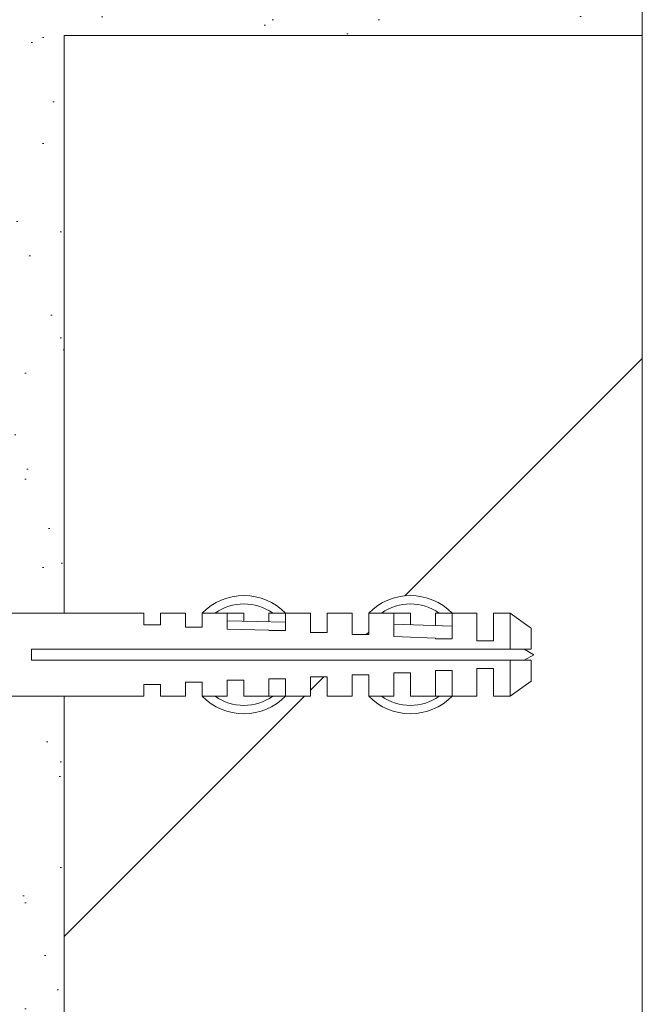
# Paper-space layout 'AD-02 DETAL MONTAŻU DRZWI' of a CAD drawing. Header units: millimetres. Extents: x 0 to 594, y 0 to 550.
# Tile 54 of 99: x 274 to 289, y 209 to 233. Entities that reach past the tile are written whole.
import ezdxf
from ezdxf.xclip import XClip

# ---------------------------------------------------------------- set-up
doc = ezdxf.new("R2010")
doc.units = ezdxf.units.MM
doc.header["$MEASUREMENT"] = 0
doc.header["$XCLIPFRAME"] = 0
doc.linetypes.add('przerywama detal', pattern=[120, 80, -40])
doc.layers.add('A_stolarka', color=7, linetype='Continuous')
doc.layers.add('A_stolarka_Nr_pióra__10', color=7, linetype='Continuous', lineweight=13, true_color=0x4b4b4b)
doc.layers.add('A_stolarka_Nr_pióra__2', color=8, linetype='Continuous', lineweight=13)
pattern_1 = [(45, (-46914.5838, -27091.2), (-1.272792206, 1.272792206), [0, -1.2, 0, -1.8]), (110, (-46910.5838, -27091.2), (1.69144672, 0.61563626), [0, -0.88, 0, -1.52])]

# ---------------------------------------------------------------- blocks, each defined once
blk = doc.blocks.new('Rysunek_2_2', base_point=(-46914.584, -27095.2))
at = {"layer": 'A_stolarka', "linetype": 'Continuous', "lineweight": 0, "true_color": 0x4b4b4b}
h = blk.add_hatch(dxfattribs=at)
h.set_pattern_fill('TYNK1_2_0002', color=251, style=0, pattern_type=2)
h.set_pattern_definition(pattern_1)
h.paths.add_polyline_path([(275.544, 232.735), (289.43, 232.735), (289.43, 235.735), (272.542, 235.735), (272.542, 218.856), (272.959, 218.856), (272.959, 219.056), (273.159, 219.056), (273.159, 218.856), (275.544, 218.856)])
h = blk.add_hatch(dxfattribs=at)
h.set_pattern_fill('BLOCZKI_CERAMICZNE_0002', color=251, style=0, pattern_type=2)
h.set_pattern_definition([(45, (-46914.584, -27095.2), (-14.1421356, 14.1421356), [])])
h.paths.add_polyline_path([(289.43, 232.735), (275.544, 232.735), (275.544, 218.856), (277.459, 218.856), (277.459, 218.569), (277.859, 218.569), (277.859, 218.856), (278.459, 218.856), (278.459, 218.519), (278.859, 218.519), (278.859, 218.856, -0.420202), (280.859, 218.856), (281.459, 218.856), (281.459, 218.389), (281.859, 218.389), (281.859, 218.856), (282.459, 218.856), (282.459, 218.339), (282.859, 218.339), (282.859, 218.856, -0.420202), (284.859, 218.856), (285.459, 218.856), (285.459, 218.189), (285.859, 218.189), (285.859, 218.856), (286.259, 218.856), (286.713, 218.523), (286.759, 218.489), (286.759, 217.989), (286.595, 217.989), (286.825, 217.856), (286.595, 217.723), (286.759, 217.723), (286.759, 217.223), (286.259, 216.856), (285.859, 216.856), (285.859, 217.523), (285.459, 217.523), (285.459, 216.856), (284.859, 216.856, -0.420204), (282.859, 216.856), (282.859, 217.373), (282.459, 217.373), (282.459, 216.856), (281.859, 216.856), (281.859, 217.323), (281.459, 217.323), (281.459, 216.856), (280.859, 216.856, -0.420204), (278.859, 216.856), (278.859, 217.193), (278.459, 217.193), (278.459, 216.856), (277.859, 216.856), (277.859, 217.143), (277.459, 217.143), (277.459, 216.856), (275.544, 216.856), (275.544, 202.728), (289.43, 202.728)])
h = blk.add_hatch(dxfattribs=at)
h.set_pattern_fill('TYNK1_2_0002', color=251, style=0, pattern_type=2)
h.set_pattern_definition(pattern_1)
h.paths.add_polyline_path([(289.43, 199.728), (289.43, 202.728), (275.544, 202.728), (275.544, 216.856), (273.159, 216.856), (273.159, 216.656), (272.959, 216.656), (272.959, 216.856), (272.542, 216.856), (272.542, 199.728)])
at = {"layer": 'A_stolarka_Nr_pióra__10', "color": 251, "linetype": 'przerywama detal', "lineweight": 13, "ltscale": 0.2, "true_color": 0x4b4b4b}
blk.add_line((289.43, 247.152), (289.43, 187.152), dxfattribs=at)
at = {"layer": 'A_stolarka_Nr_pióra__10', "color": 251, "linetype": 'Continuous', "lineweight": 13, "ltscale": 0.2, "true_color": 0x4b4b4b, "flags": 128}
for points in [[(275.544, 232.735), (275.544, 218.856), (273.159, 218.856), (273.159, 219.056), (272.959, 219.056), (272.959, 218.856), (272.542, 218.856), (272.542, 235.735), (289.43, 235.735), (289.43, 232.735)], [(289.43, 199.728), (289.43, 202.728), (275.544, 202.728), (275.544, 216.856), (273.159, 216.856), (273.159, 216.656), (272.959, 216.656), (272.959, 216.856), (272.542, 216.856), (272.542, 199.728)]]:
    blk.add_lwpolyline(points, close=True, dxfattribs=at)
blk.add_lwpolyline([(275.544, 202.728), (275.544, 216.856), (277.459, 216.856), (277.459, 217.143), (277.859, 217.143), (277.859, 216.856), (278.459, 216.856), (278.459, 217.193), (278.859, 217.193), (278.859, 216.856, 0.420204), (280.859, 216.856), (281.459, 216.856), (281.459, 217.323), (281.859, 217.323), (281.859, 216.856), (282.459, 216.856), (282.459, 217.373), (282.859, 217.373), (282.859, 216.856, 0.420204), (284.859, 216.856), (285.459, 216.856), (285.459, 217.523), (285.859, 217.523), (285.859, 216.856), (286.259, 216.856), (286.759, 217.223), (286.759, 217.723), (286.595, 217.723), (286.825, 217.856), (286.595, 217.989), (286.759, 217.989), (286.759, 218.489), (286.713, 218.523), (286.259, 218.856), (285.859, 218.856), (285.859, 218.189), (285.459, 218.189), (285.459, 218.856), (284.859, 218.856, 0.420202), (282.859, 218.856), (282.859, 218.339), (282.459, 218.339), (282.459, 218.856), (281.859, 218.856), (281.859, 218.389), (281.459, 218.389), (281.459, 218.856), (280.859, 218.856, 0.420202), (278.859, 218.856), (278.859, 218.519), (278.459, 218.519), (278.459, 218.856), (277.859, 218.856), (277.859, 218.569), (277.459, 218.569), (277.459, 218.856), (275.544, 218.856), (275.544, 232.735), (289.43, 232.735), (289.43, 202.728)], format="xyb", dxfattribs=at)
at = {"layer": 'A_stolarka_Nr_pióra__2', "color": 8, "linetype": 'Continuous', "lineweight": 13, "ltscale": 0.2}
for p, q in [((277.459, 218.856), (273.159, 218.856)), ((277.459, 218.856), (277.459, 218.569)), ((278.459, 218.856), (277.859, 218.856)), ((277.859, 218.856), (277.859, 218.569)), ((278.459, 218.856), (278.459, 218.519)), ((279.859, 218.856), (278.859, 218.856)), ((278.859, 218.856), (278.859, 218.519)), ((279.459, 218.856), (279.459, 218.469)), ((279.859, 218.856), (279.859, 218.661)), ((281.459, 218.856), (280.459, 218.856)), ((280.459, 218.856), (280.459, 218.648)), ((280.859, 218.856), (280.859, 218.439)), ((281.459, 218.856), (281.459, 218.389)), ((282.459, 218.856), (281.859, 218.856)), ((281.859, 218.856), (281.859, 218.389)), ((282.459, 218.856), (282.459, 218.339)), ((283.859, 218.856), (282.859, 218.856)), ((282.859, 218.856), (282.859, 218.339)), ((283.459, 218.856), (283.459, 218.289)), ((283.859, 218.856), (283.859, 218.575)), ((285.459, 218.856), (284.459, 218.856)), ((284.459, 218.856), (284.459, 218.554)), ((284.859, 218.856), (284.859, 218.239)), ((285.459, 218.856), (285.459, 218.189)), ((285.859, 218.856), (285.859, 218.189)), ((286.259, 218.856), (285.859, 218.856)), ((286.259, 218.856), (286.259, 217.989)), ((286.713, 218.523), (286.259, 218.856)), ((279.463, 218.669), (280.859, 218.639)), ((283.47, 218.589), (284.859, 218.539)), ((277.459, 218.569), (277.859, 218.569)), ((278.459, 218.519), (278.859, 218.519)), ((279.459, 218.469), (280.459, 218.448)), ((280.459, 218.439), (280.859, 218.439)), ((281.459, 218.389), (281.859, 218.389)), ((286.759, 218.489), (286.713, 218.523)), ((286.759, 217.989), (286.759, 218.489)), ((282.459, 218.339), (282.859, 218.339)), ((283.459, 218.289), (284.459, 218.253)), ((284.459, 218.253), (284.459, 218.239)), ((284.459, 218.239), (284.859, 218.239)), ((285.459, 218.189), (285.859, 218.189)), ((274.759, 217.989), (286.759, 217.989)), ((274.759, 217.989), (274.759, 217.723)), ((286.825, 217.856), (286.595, 217.989)), ((274.759, 217.723), (286.759, 217.723)), ((286.259, 216.856), (286.259, 217.723)), ((286.825, 217.856), (286.595, 217.723)), ((286.759, 217.723), (286.759, 217.223)), ((283.459, 217.423), (283.459, 216.856)), ((283.859, 217.423), (283.459, 217.423)), ((283.859, 217.423), (283.859, 216.856)), ((284.459, 217.473), (284.459, 216.856)), ((284.859, 217.473), (284.459, 217.473)), ((284.859, 217.473), (284.859, 216.856)), ((285.459, 217.523), (285.459, 216.856)), ((285.859, 217.523), (285.459, 217.523)), ((285.859, 217.523), (285.859, 216.856)), ((278.459, 217.193), (278.459, 216.856)), ((278.859, 217.193), (278.459, 217.193)), ((278.859, 217.193), (278.859, 216.856)), ((279.459, 217.243), (279.459, 216.856)), ((279.859, 217.243), (279.459, 217.243)), ((279.859, 217.243), (279.859, 216.856)), ((280.459, 217.273), (280.459, 216.856)), ((280.859, 217.273), (280.459, 217.273)), ((280.859, 217.273), (280.859, 216.856)), ((281.459, 217.323), (281.459, 216.856)), ((281.859, 217.323), (281.459, 217.323)), ((281.859, 217.323), (281.859, 216.856)), ((282.459, 217.373), (282.459, 216.856)), ((282.859, 217.373), (282.459, 217.373)), ((282.859, 217.373), (282.859, 216.856)), ((286.759, 217.223), (286.259, 216.856)), ((277.459, 217.143), (277.459, 216.856)), ((277.859, 217.143), (277.459, 217.143)), ((277.859, 217.143), (277.859, 216.856)), ((277.459, 216.856), (273.159, 216.856)), ((278.459, 216.856), (277.859, 216.856)), ((279.459, 216.856), (278.859, 216.856)), ((281.459, 216.856), (279.859, 216.856)), ((282.459, 216.856), (281.859, 216.856)), ((283.459, 216.856), (282.859, 216.856)), ((285.459, 216.856), (283.859, 216.856)), ((286.259, 216.856), (285.859, 216.856))]:
    blk.add_line(p, q, dxfattribs=at)
for centre, radius, start, end in [((279.859, 217.876), 1.4, 44.4153, 135.5847), ((279.859, 217.876), 1.2, 54.7356, 125.2644), ((283.859, 217.876), 1.4, 44.4153, 135.5847), ((283.859, 217.876), 1.2, 54.7356, 125.2644), ((279.859, 217.836), 1.4, 224.4153, 315.5847), ((279.859, 217.836), 1.2, 234.7356, 305.2644), ((283.859, 217.836), 1.4, 224.4153, 315.5847), ((283.859, 217.836), 1.2, 234.7356, 305.2644)]:
    blk.add_arc(centre, radius, start, end, dxfattribs=at)

psp = doc.layouts.new('AD-02 DETAL MONTAŻU DRZWI')

# ---------------------------------------------------------------- block references
at = {"color": 37, "linetype": 'Continuous', "lineweight": 5, "true_color": 0x656532}
ref = psp.add_blockref('Rysunek_2_2', (-46914.584, -27095.2), dxfattribs=at)
XClip(ref).set_block_clipping_path([(33.2101829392, 4.9001792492), (292.97782874, 254.0652997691)])

doc.saveas('drawing.dxf')
